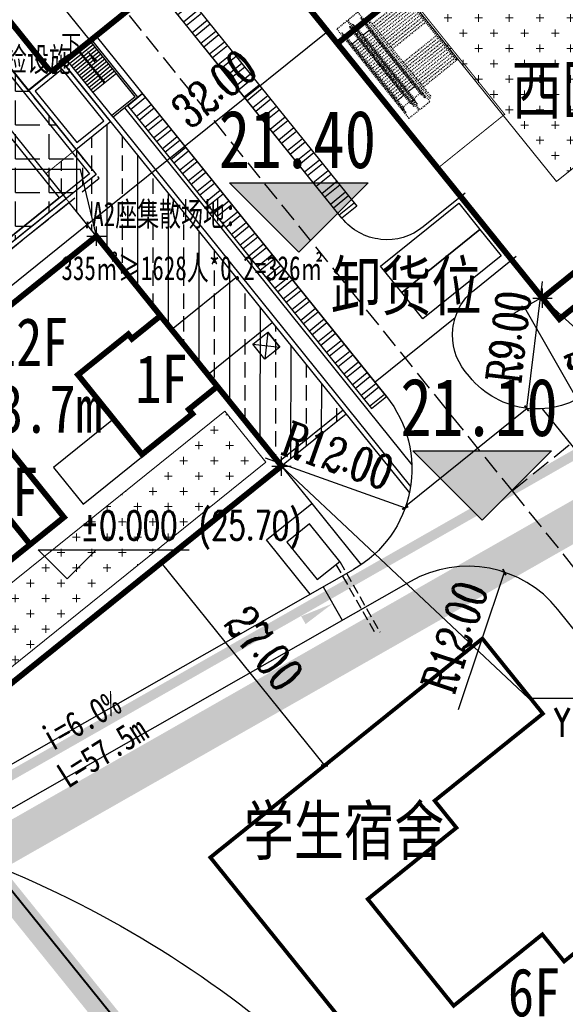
# Model space of a CAD drawing. Extents: x 38389316 to 38391210, y 2479116 to 2480544.
# Tile 12 of 68: x 38389910 to 38389966, y 2479601 to 2479703. Entities that reach past the tile are written whole.
import ezdxf

# ---------------------------------------------------------------- set-up
doc = ezdxf.new("R2010")
doc.units = 0
doc.header["$LTSCALE"] = 2
for name, pattern in [('0', [0]), ('CENTER2', [1.125, 0.75, -0.125, 0.125, -0.125]), ('DASH', [0.35, 0.25, -0.1]), ('X2', [10, 8, -2])]:
    doc.linetypes.add(name, pattern=pattern)
doc.layers.get('0').update_dxf_attribs({"linetype": 'CONTINUOUS', "lineweight": 9})
doc.layers.get('Defpoints').update_dxf_attribs({"linetype": 'CONTINUOUS', "lineweight": 9})
for name, color, linetype in [('DIM_COOR', 3, 'CONTINUOUS'), ('DIM_ELEV', 3, 'CONTINUOUS'), ('DIM_SYMB', 3, 'CONTINUOUS'), ('hongxian', 1, 'CONTINUOUS'), ('PUB_TEXT', 7, 'CONTINUOUS'), ('u-road', 4, 'CONTINUOUS'), ('U_室外车位', 3, 'CONTINUOUS'), ('围墙', 7, 'CENTER2'), ('建筑占地', 3, 'CONTINUOUS'), ('建筑轮廓', 2, 'CONTINUOUS'), ('文字', 7, 'CONTINUOUS'), ('校内道路中线', 1, 'CONTINUOUS'), ('远期建筑', 141, 'CONTINUOUS'), ('远期红线', 30, 'CONTINUOUS'), ('道路', 33, 'CONTINUOUS')]:
    doc.layers.add(name, color=color, linetype=linetype)
for name, color, linetype, lineweight in [('尺寸标注', 7, 'CONTINUOUS', 9), ('屋顶绿化线', 126, 'CONTINUOUS', 9), ('建筑控制线', 6, '0', 9)]:
    doc.layers.add(name, color=color, linetype=linetype, lineweight=lineweight)
doc.styles.add('-宋体', font='txt', dxfattribs={"width": 0.8})
doc.styles.add('_TCH_DIM', font='SIMPLEX', dxfattribs={"bigfont": 'GBCBIG'})
doc.styles.add('_TCH_LABEL_T3', font='COMPLEX', dxfattribs={"width": 0.705882, "bigfont": 'GBCBIG'})
doc.styles.add('中等线体', font='txt', dxfattribs={"width": 0.8})
doc.styles.add('宋体', font='txt', dxfattribs={"width": 0.8, "height": 8})
doc.dimstyles.new('_TCH_ARCH_M_M&&1', dxfattribs={"dimtxt": 1.275, "dimasz": 0.5, "dimexe": 1.25, "dimexo": 1.5, "dimgap": 0.6125, "dimtad": 1, "dimzin": 1, "dimdsep": 46, "dimtxsty": '_TCH_LABEL_T3', "dimblk": 'ARCHTICK', "dimcen": 0.09, "dimclrt": 7, "dimazin": 2, "dimtfac": 1, "dimtix": 1, "dimtmove": 2, "dimatfit": 3, "dimfxl": 1, "dimtolj": 1, "dimtzin": 0, "dimarcsym": 0})

# ---------------------------------------------------------------- blocks, each defined once
blk = doc.blocks.new('hyvahavb')
at = {"layer": 'DIM_ELEV'}
blk.add_hatch(color=10, dxfattribs=at).paths.add_polyline_path([(-173.18, -4360.83), (-182.18, -4351.83), (-164.18, -4351.83)])
at = {"layer": 'DIM_ELEV', "color": 10}
for p, q in [((-173.18, -4360.83), (-182.18, -4351.83)), ((-182.18, -4351.83), (-164.18, -4351.83)), ((-173.18, -4360.83), (-164.18, -4351.83))]:
    blk.add_line(p, q, dxfattribs=at)
blk = doc.blocks.new('_ArchTick')
at = {"color": 0, "linetype": 'ByBlock', "const_width": 0.4}
blk.add_lwpolyline([(-0.5, -0.5), (0.5, 0.5)], dxfattribs=at)
blk = doc.blocks.new('*D116')
at = {"layer": 'Defpoints', "color": 0}
for p in [(38389920.03, 2479677.97), (38389868.88, 2479643.59), (38389872.2, 2479639.46)]:
    blk.add_point(p, dxfattribs=at)
at = {"layer": '尺寸标注', "color": 0, "lineweight": -2}
for p, q in [((38389919.09, 2479679.13), (38389915.92, 2479683.07)), ((38389916.7, 2479682.1), (38389868.88, 2479643.59)), ((38389871.26, 2479640.63), (38389868.09, 2479644.57))]:
    blk.add_line(p, q, dxfattribs=at)
at = {"layer": '尺寸标注', "color": 0, "lineweight": -2, "xscale": 0.5, "yscale": 0.5, "zscale": 0.5}
for p, rotation in [((38389916.7, 2479682.1), 38.83647060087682), ((38389868.88, 2479643.59), 218.8364706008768)]:
    blk.add_blockref('_ArchTick', p, dxfattribs=dict(at, rotation=rotation))
at = {"layer": '尺寸标注', "color": 7, "insert": (38389890.44, 2479664.49), "char_height": 3.5, "attachment_point": 5, "rotation": 38.8365, "style": '_TCH_LABEL_T3'}
blk.add_mtext('\\A1;61.40', dxfattribs=at)
blk = doc.blocks.new('*D117')
at = {"layer": 'Defpoints', "color": 0}
for p in [(38389944.96, 2479698.03), (38389916.7, 2479682.1), (38389920.03, 2479677.97)]:
    blk.add_point(p, dxfattribs=at)
at = {"layer": '尺寸标注', "color": 0, "lineweight": -2}
for p, q in [((38389944.02, 2479699.2), (38389940.85, 2479703.14)), ((38389941.63, 2479702.17), (38389916.7, 2479682.1)), ((38389919.09, 2479679.14), (38389915.92, 2479683.07))]:
    blk.add_line(p, q, dxfattribs=at)
at = {"layer": '尺寸标注', "color": 0, "lineweight": -2, "xscale": 0.5, "yscale": 0.5, "zscale": 0.5}
for p, rotation in [((38389941.63, 2479702.17), 38.83647059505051), ((38389916.7, 2479682.1), 218.8364705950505)]:
    blk.add_blockref('_ArchTick', p, dxfattribs=dict(at, rotation=rotation))
at = {"layer": '尺寸标注', "color": 7, "insert": (38389929.86, 2479696.22), "char_height": 3.5, "attachment_point": 5, "rotation": 38.8365, "style": '_TCH_LABEL_T3'}
blk.add_mtext('\\A1;32.00', dxfattribs=at)
blk = doc.blocks.new('*D153')
at = {"layer": 'Defpoints', "color": 0}
for p in [(38389938.36, 2479656.79), (38389949.66, 2479652.76)]:
    blk.add_point(p, dxfattribs=at)
at = {"layer": '尺寸标注', "color": 0, "lineweight": -2}
blk.add_line((38389935.16, 2479657.94), (38389949.66, 2479652.76), dxfattribs=at)
at = {"layer": '尺寸标注', "color": 0, "lineweight": -2, "xscale": 0.5, "yscale": 0.5, "zscale": 0.5, "rotation": 340.3411901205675}
blk.add_blockref('_ArchTick', (38389949.66, 2479652.76), dxfattribs=at)
at = {"layer": '尺寸标注', "color": 7, "insert": (38389942.68, 2479658.17), "char_height": 3.5, "attachment_point": 5, "rotation": 340.3412, "style": '_TCH_LABEL_T3'}
blk.add_mtext('\\A1;R12.00', dxfattribs=at)
blk = doc.blocks.new('*D154')
at = {"layer": 'Defpoints', "color": 0}
for p in [(38389963.34, 2479672.01), (38389962.25, 2479663.08)]:
    blk.add_point(p, dxfattribs=at)
at = {"layer": '尺寸标注', "color": 0, "lineweight": -2}
blk.add_line((38389963.85, 2479676.22), (38389962.25, 2479663.08), dxfattribs=at)
at = {"layer": '尺寸标注', "color": 0, "lineweight": -2, "xscale": 0.5, "yscale": 0.5, "zscale": 0.5, "rotation": 263.0432286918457}
blk.add_blockref('_ArchTick', (38389962.25, 2479663.08), dxfattribs=at)
at = {"layer": '尺寸标注', "color": 7, "insert": (38389960.38, 2479670.48), "char_height": 3.5, "attachment_point": 5, "rotation": 83.0432, "style": '_TCH_LABEL_T3'}
blk.add_mtext('\\A1;R9.00', dxfattribs=at)
blk = doc.blocks.new('A$C40693934')
at = {"layer": '建筑轮廓', "const_width": 600, "flags": 128}
for points in [[(61400, 30600), (0, 30600), (0, 17000), (9900, 17000), (9900, 14600), (10100, 14600), (12700, 14600), (12700, 20600), (40500, 20600), (40500, 10000), (12700, 10000), (12700, 11300), (10100, 11300), (9900, 11300), (9900, 10000), (0, 10000), (0, 0), (61400, 0), (61400, 10600), (57600, 10600), (57600, 10000), (50900, 10000), (50900, 20600), (57600, 20600), (57600, 20000), (61400, 20000)], [(0, 30600), (0, 0), (61400, 0), (61400, 30600)], [(12700, 20600), (12700, 14600), (10100, 14600), (10100, 11300), (12700, 11300), (12700, 10000), (36000, 10000), (36000, 20600)]]:
    blk.add_lwpolyline(points, close=True, dxfattribs=at)
at = {"layer": '建筑轮廓', "flags": 128}
for points in [[(0, 20800), (0, 17000), (9900, 17000), (9900, 14600), (12700, 14600), (12700, 20800)], [(42900, 20800), (50900, 20800), (50900, 15900), (42900, 15900)]]:
    blk.add_lwpolyline(points, close=True, dxfattribs=at)
blk = doc.blocks.new('uauksahbayjn')
at = {"layer": '道路', "linetype": 'DASH'}
for p, q in [((1348, 11900), (0, 11900)), ((0, 11900), (0, 0)), ((115, 645), (115, 11256)), ((115, 11256), (175, 11256)), ((175, 11256), (175, 645)), ((1173, 11256), (1233, 11256)), ((1173, 645), (1173, 11256)), ((1233, 11256), (1233, 645)), ((1348, 11900), (1348, 10720)), ((2796, 11900), (1448, 11900)), ((1448, 11900), (1448, 10720)), ((1563, 645), (1563, 11256)), ((1563, 11256), (1623, 11256)), ((1623, 11256), (1623, 645)), ((2621, 11256), (2681, 11256)), ((2621, 645), (2621, 11256)), ((2681, 11256), (2681, 645)), ((2796, 0), (2796, 11900)), ((29, 10720), (115, 10806)), ((29, 1181), (29, 10720)), ((274, 10733), (175, 10806)), ((274, 1167), (274, 10733)), ((1074, 10600), (274, 10600)), ((1173, 10806), (1074, 10733)), ((1074, 10733), (1074, 1167)), ((1233, 10806), (1319, 10720)), ((1477, 10720), (1319, 10720)), ((1319, 10720), (1319, 1181)), ((1477, 10720), (1563, 10806)), ((1477, 1181), (1477, 10720)), ((1722, 10733), (1623, 10806)), ((1722, 1167), (1722, 10733)), ((2522, 10600), (1722, 10600)), ((2621, 10806), (2522, 10733)), ((2522, 10733), (2522, 1167)), ((2681, 10806), (2767, 10720)), ((2767, 10720), (2767, 1181)), ((3000, 10300), (3000, 300)), ((3000, 10300), (3200, 10300)), ((3200, 10300), (3200, 300)), ((274, 9700), (274, 2200)), ((1074, 9700), (274, 9700)), ((274, 9700), (1074, 9700)), ((1074, 9400), (274, 9400)), ((1074, 9700), (1074, 2200)), ((1722, 9700), (1722, 2200)), ((2522, 9700), (1722, 9700)), ((1722, 9700), (2522, 9700)), ((2522, 9400), (1722, 9400)), ((2522, 9700), (2522, 2200)), ((3200, 10000), (7700, 10000)), ((3200, 9700), (7600, 9700)), ((3200, 9400), (7600, 9400)), ((7600, 10000), (7600, 1600)), ((7700, 10000), (7700, 1600)), ((1074, 9100), (274, 9100)), ((1074, 8800), (274, 8800)), ((1074, 8500), (274, 8500)), ((1074, 8200), (274, 8200)), ((2522, 9100), (1722, 9100)), ((2522, 8800), (1722, 8800)), ((2522, 8500), (1722, 8500)), ((2522, 8200), (1722, 8200)), ((3200, 9100), (7600, 9100)), ((3200, 8800), (7600, 8800)), ((3200, 8500), (7600, 8500)), ((3200, 8200), (7600, 8200)), ((1074, 7900), (274, 7900)), ((1074, 7600), (274, 7600)), ((1074, 7300), (274, 7300)), ((2522, 7900), (1722, 7900)), ((2522, 7600), (1722, 7600)), ((2522, 7300), (1722, 7300)), ((3200, 7900), (7600, 7900)), ((3200, 7600), (7600, 7600)), ((3200, 7300), (7600, 7300)), ((1074, 7000), (274, 7000)), ((1074, 6700), (274, 6700)), ((1074, 6400), (274, 6400)), ((2522, 7000), (1722, 7000)), ((2522, 6700), (1722, 6700)), ((2522, 6400), (1722, 6400)), ((3200, 7000), (7600, 7000)), ((3200, 6700), (7600, 6700)), ((1074, 6100), (274, 6100)), ((1074, 5800), (274, 5800)), ((1074, 5500), (274, 5500)), ((1074, 5200), (274, 5200)), ((2522, 6100), (1722, 6100)), ((2522, 5800), (1722, 5800)), ((2522, 5500), (1722, 5500)), ((2522, 5200), (1722, 5200)), ((1074, 4900), (274, 4900)), ((1074, 4600), (274, 4600)), ((1074, 4300), (274, 4300)), ((2522, 4900), (1722, 4900)), ((2522, 4600), (1722, 4600)), ((2522, 4300), (1722, 4300)), ((3200, 4900), (7600, 4900)), ((3200, 4600), (7600, 4600)), ((3200, 4300), (7600, 4300)), ((1074, 4000), (274, 4000)), ((1074, 3700), (274, 3700)), ((1074, 3400), (274, 3400)), ((1074, 3100), (274, 3100)), ((2522, 4000), (1722, 4000)), ((2522, 3700), (1722, 3700)), ((2522, 3400), (1722, 3400)), ((2522, 3100), (1722, 3100)), ((3200, 4000), (7600, 4000)), ((3200, 3700), (7600, 3700)), ((3200, 3400), (7600, 3400)), ((3200, 3100), (7600, 3100)), ((1074, 2800), (274, 2800)), ((1074, 2500), (274, 2500)), ((1074, 2200), (274, 2200)), ((274, 2200), (1074, 2200)), ((2522, 2800), (1722, 2800)), ((2522, 2500), (1722, 2500)), ((2522, 2200), (1722, 2200)), ((1722, 2200), (2522, 2200)), ((3200, 2800), (7600, 2800)), ((3200, 2500), (7600, 2500)), ((3200, 2200), (7600, 2200)), ((115, 1095), (29, 1181)), ((175, 1095), (274, 1167)), ((1074, 1300), (274, 1300)), ((1074, 1167), (1173, 1095)), ((1319, 1181), (1233, 1095)), ((1477, 1181), (1319, 1181)), ((1348, 1181), (1348, 0)), ((1448, 1181), (1448, 0)), ((1563, 1095), (1477, 1181)), ((1623, 1095), (1722, 1167)), ((2522, 1300), (1722, 1300)), ((2522, 1167), (2621, 1095)), ((2767, 1181), (2681, 1095)), ((3000, 1600), (2796, 1600)), ((3200, 1900), (7600, 1900)), ((7700, 1600), (3200, 1600)), ((0, 0), (1348, 0)), ((175, 645), (115, 645)), ((1233, 645), (1173, 645)), ((1448, 0), (2796, 0)), ((1623, 645), (1563, 645)), ((2681, 645), (2621, 645)), ((3000, 300), (3200, 300))]:
    blk.add_line(p, q, dxfattribs=at)
blk = doc.blocks.new('*D251')
at = {"layer": 'Defpoints', "color": 0}
for p in [(38389928.49, 2479650.38), (38389945.43, 2479629.35), (38389941.29, 2479626.02)]:
    blk.add_point(p, dxfattribs=at)
at = {"layer": '尺寸标注', "color": 0, "lineweight": -2}
for p, q in [((38389927.33, 2479649.44), (38389923.39, 2479646.27)), ((38389924.36, 2479647.05), (38389941.29, 2479626.02)), ((38389944.26, 2479628.41), (38389940.32, 2479625.24))]:
    blk.add_line(p, q, dxfattribs=at)
at = {"layer": '尺寸标注', "color": 0, "lineweight": -2, "xscale": 0.5, "yscale": 0.5, "zscale": 0.5}
for p, rotation in [((38389924.36, 2479647.05), 128.8364803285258), ((38389941.29, 2479626.02), 308.8364803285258)]:
    blk.add_blockref('_ArchTick', p, dxfattribs=dict(at, rotation=rotation))
at = {"layer": '尺寸标注', "color": 7, "insert": (38389935.03, 2479638.18), "char_height": 3.5, "attachment_point": 5, "rotation": 308.8365, "style": '_TCH_LABEL_T3'}
blk.add_mtext('\\A1;27.00', dxfattribs=at)
blk = doc.blocks.new('*D252')
at = {"layer": 'Defpoints', "color": 0}
for p in [(38389959.94, 2479646.08), (38389956.15, 2479634.7)]:
    blk.add_point(p, dxfattribs=at)
at = {"layer": '尺寸标注', "color": 0, "lineweight": -2}
blk.add_line((38389955.2, 2479631.85), (38389959.94, 2479646.08), dxfattribs=at)
at = {"layer": '尺寸标注', "color": 0, "lineweight": -2, "xscale": 0.5, "yscale": 0.5, "zscale": 0.5, "rotation": 71.57392617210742}
blk.add_blockref('_ArchTick', (38389959.94, 2479646.08), dxfattribs=at)
at = {"layer": '尺寸标注', "color": 7, "insert": (38389954.8, 2479639.36), "char_height": 3.5, "attachment_point": 5, "rotation": 71.5739, "style": '_TCH_LABEL_T3'}
blk.add_mtext('\\A1;R12.00', dxfattribs=at)
blk = doc.blocks.new('*D254')
at = {"layer": 'Defpoints', "color": 0}
for p in [(38389966.42, 2479676.05), (38389977.23, 2479657.07), (38389972.84, 2479654.57)]:
    blk.add_point(p, dxfattribs=at)
at = {"layer": '尺寸标注', "color": 0, "lineweight": -2}
for p, q in [((38389965.11, 2479675.31), (38389960.94, 2479672.93)), ((38389962.03, 2479673.55), (38389972.84, 2479654.57)), ((38389975.93, 2479656.33), (38389971.75, 2479653.95))]:
    blk.add_line(p, q, dxfattribs=at)
at = {"layer": '尺寸标注', "color": 0, "lineweight": -2, "xscale": 0.5, "yscale": 0.5, "zscale": 0.5}
for p, rotation in [((38389962.03, 2479673.55), 119.6658287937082), ((38389972.84, 2479654.57), 299.6658287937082)]:
    blk.add_blockref('_ArchTick', p, dxfattribs=dict(at, rotation=rotation))
at = {"layer": '尺寸标注', "color": 7, "insert": (38389969.82, 2479665.42), "char_height": 3.5, "attachment_point": 5, "rotation": 299.6658, "style": '_TCH_LABEL_T3'}
blk.add_mtext('\\A1;21.85', dxfattribs=at)
blk = doc.blocks.new('A$C6A001BA8')
at = {"layer": '建筑轮廓', "const_width": 600, "flags": 128}
for points in [[(9097, 68900), (63497, 68899), (63497, 68899), (63497, 10099), (63497, 10099), (63497, 10099), (17697, 10100), (17696, 0), (8696, 0), (8696, 4000), (5896, 4000), (5897, 7300), (-3, 7300), (-3, 71500), (9097, 71500), (9097, 68900)], [(59400, 44000), (0, 44000), (0, 10100), (59400, 10100)]]:
    blk.add_lwpolyline(points, close=True, dxfattribs=at)
blk.add_lwpolyline([(9097, 68900), (-3, 68900)], dxfattribs=at)
at = {"layer": '建筑轮廓', "linetype": 'DASH', "ltscale": 2, "const_width": 100, "flags": 128}
blk.add_lwpolyline([(0, 60800), (55800, 60800), (55800, 44000), (59400, 44000), (59400, 10100), (0, 10100)], close=True, dxfattribs=at)
blk.add_lwpolyline([(8900, 60800), (8900, 27400), (0, 27400)], dxfattribs=at)
blk = doc.blocks.new('A$C2E447AAB')
at = {"layer": '屋顶绿化线'}
h = blk.add_hatch(dxfattribs=at)
h.set_pattern_fill('CROSS', color=256, scale=1000, angle=-38.83663, style=0)
h.set_pattern_definition([(321.1633732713, (-31458211856.3, 22142864598), (2232.08711157, 241.0386408), [793.75, -2381.25]), (51.1633732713, (-31458211796.1, 22142864040), (-241.0386408, 2232.08711157), [793.75, -2381.25])])
h.paths.add_polyline_path([(19300, 21180), (0, 21180), (0, 27960), (19300, 27960)])
edge = h.paths.add_edge_path()
edge.add_line((59000, 0), (0, 0))
edge.add_line((0, 0), (0, 6780))
edge.add_line((0, 6780), (59000, 6780))
edge.add_line((59000, 6780), (59000, 0))
for points in [[(19300, 21180), (0, 21180), (0, 27960), (19300, 27960)], [(59000, 0), (0, 0), (0, 6780), (59000, 6780)]]:
    blk.add_lwpolyline(points, close=True, dxfattribs=at)

msp = doc.modelspace()

# ---------------------------------------------------------------- hatches: boundary and pattern name
at = {"layer": '屋顶绿化线'}
h = msp.add_hatch(dxfattribs=at)
h.set_pattern_fill('CROSS', color=256, style=0)
h.set_pattern_definition([(0, (0, 0), (1.5875, 1.5875), [0.79375, -2.38125]), (90, (0.3969, -0.3969), (-1.5875, 1.5875), [0.79375, -2.38125])])
h.paths.add_polyline_path([(38389951.228, 2479704.117), (38389984.334, 2479730.768), (38389998.443, 2479713.241), (38389965.338, 2479686.59)])
at = {"layer": '道路', "ltscale": 1.5}
h = msp.add_hatch(dxfattribs=at)
h.set_pattern_fill('ANSI33', color=256, angle=45, style=0)
h.set_pattern_definition([(90, (0, 0), (-3.175, 7e-16), []), (90, (1.5875, 1.5875), (-3.175, 7e-16), [1.5875, -0.79375])])
h.paths.add_polyline_path([(38389879.317, 2479742.251), (38389872.617, 2479736.856), (38389897.163, 2479706.37), (38389903.862, 2479711.763)])
h.paths.add_polyline_path([(38389919.113, 2479692.82), (38389912.412, 2479687.426), (38389936.834, 2479657.095), (38389943.533, 2479662.488)])
at = {"layer": '道路'}
h = msp.add_hatch(dxfattribs=at)
h.set_pattern_fill('ANGLE', color=256, style=0)
h.set_pattern_definition([(0, (0, 0), (0, 3.4925), [2.54, -0.9525]), (90, (0, 0), (-3.4925, 2e-16), [2.54, -0.9525])])
h.paths.add_polyline_path([(38389906.68, 2479691.36), (38389860.799, 2479654.423), (38389853.901, 2479662.991), (38389899.782, 2479699.928)])
h.paths.add_polyline_path([(38389870.439, 2479633.682), (38389862.788, 2479643.185), (38389865.905, 2479645.695), (38389865.905, 2479645.695), (38389917.626, 2479687.334), (38389898.185, 2479711.48), (38389843.355, 2479667.338), (38389821.03, 2479695.068), (38389813.233, 2479688.791), (38389856.378, 2479635.2), (38389807.773, 2479596.07), (38389807.773, 2479596.069), (38389817.18, 2479584.386), (38389828.864, 2479593.792), (38389825.728, 2479597.686), (38389862.649, 2479627.411), (38389877.323, 2479609.184), (38389885.113, 2479615.455)])
h = msp.add_hatch(dxfattribs=at)
h.set_pattern_fill('ANSI32', color=256, scale=0.3, angle=354, style=0)
h.set_pattern_definition([(39, (38390257.7144, 2480346.2777), (-0.8991416, 1.1103472), []), (39, (38390258.3842, 2480346.2073), (-0.8991416, 1.1103472), [])])
h.paths.add_polyline_path([(38389943.096, 2479682.804), (38389923.843, 2479706.718), (38389925.401, 2479707.973), (38389944.657, 2479684.054)])
h = msp.add_hatch(dxfattribs=at)
h.set_pattern_fill('ANSI32', color=256, scale=0.3, angle=354, style=0)
h.set_pattern_definition([(39, (38390256.0842, 2480348.3027), (-0.8991416, 1.1103472), []), (39, (38390256.754, 2480348.2323), (-0.8991416, 1.1103472), [])])
h.paths.add_polyline_path([(38389922.416, 2479695.735), (38389920.858, 2479694.48), (38389946.151, 2479663.063), (38389947.709, 2479664.318)])

# ---------------------------------------------------------------- linework, layer by layer
at = {"layer": 'DIM_COOR', "color": 3}
for p, q in [((38389916.004, 2479687.843), (38389886.744, 2479687.843)), ((38389917.643, 2479680.929), (38389916.004, 2479687.843)), ((38389917.643, 2479679.929), (38389917.643, 2479681.929)), ((38389916.643, 2479680.929), (38389918.643, 2479680.929)), ((38389963.892, 2479673.513), (38389963.892, 2479675.513)), ((38389962.892, 2479674.513), (38389964.892, 2479674.513)), ((38389963.892, 2479674.513), (38389989.161, 2479651.374)), ((38389936.832, 2479656.093), (38389936.832, 2479658.093)), ((38389935.832, 2479657.093), (38389937.832, 2479657.093)), ((38389936.832, 2479657.093), (38389962.432, 2479633.021)), ((38389962.432, 2479633.021), (38389992.132, 2479633.021))]:
    msp.add_line(p, q, dxfattribs=at)
at = {"layer": 'DIM_ELEV', "color": 3}
for p, q in [((38389914.625, 2479645.402), (38389911.625, 2479648.402)), ((38389911.625, 2479648.402), (38389927.275, 2479648.402)), ((38389914.625, 2479645.402), (38389917.625, 2479648.402))]:
    msp.add_line(p, q, dxfattribs=at)
at = {"layer": 'DIM_SYMB', "color": 3}
for points in [[(38389915.42, 2479699.321, 0, 0, 0), (38389918.709, 2479695.233, 0, 0, 0), (38389919.892, 2479696.192, 0, 0, 0), (38389916.629, 2479700.242, 0, 0.4, 0), (38389917.57, 2479699.074, 0, 0, 0)], [(38389892.187, 2479614.376, 0, 0, 0), (38389942.148, 2479642.837, 0, 0.933, 0), (38389939.107, 2479641.105, 0, 0, 0)]]:
    msp.add_lwpolyline(points, format="xyseb", dxfattribs=at)
at = {"layer": 'hongxian', "linetype": 'CENTER2', "ltscale": 10, "const_width": 4, "flags": 128}
msp.add_lwpolyline([(38389895.821, 2480028.193), (38389931.464, 2480063.836), (38389967.107, 2480099.478), (38390034.514, 2480012.704), (38390085.513, 2479951.337), (38390109.125, 2479922.008), (38390099.174, 2479835.353), (38390090.018, 2479755.614), (38390089.574, 2479753.321), (38390087.685, 2479746.141), (38390087.168, 2479744.568), (38390086.821, 2479743.508), (38390085.995, 2479741.198), (38390084.384, 2479737.279), (38390082.352, 2479732.869), (38390079.285, 2479727.323), (38390075.397, 2479721.295), (38390071.094, 2479715.722), (38390066.159, 2479710.286), (38390059.432, 2479704.206), (38390057.516, 2479702.804), (38390006.515, 2479673.75), (38389771.971, 2479540.139), (38389769.573, 2479540.772), (38389767.541, 2479540.37), (38389758.715, 2479556.815), (38389776.68, 2479567.049), (38389761.772, 2479593.219), (38389796.421, 2479704.964), (38389796.94, 2479706.639), (38389842.037, 2479730.453), (38389853.283, 2479766.864), (38389829.5, 2479811.903), (38389838.213, 2479840.143), (38389838.15, 2479841.287), (38389843.69, 2479859.24), (38389845.083, 2479858.07), (38389849.696, 2479873.099), (38389860.511, 2479908.069), (38389859.262, 2479908.421), (38389858.906, 2479908.553), (38389859.977, 2479912.025), (38389862.629, 2479920.62)], close=True, dxfattribs=at)
at = {"layer": 'u-road', "flags": 128}
for points in [[(38389865.564, 2479735.415), (38389826.617, 2479704.059, 0.4142142), (38389824.795, 2479687.187), (38389878.494, 2479620.487, 0.3680865), (38389893.781, 2479617.586), (38389944.302, 2479646.366)], [(38389983.544, 2479678.01), (38390017.517, 2479705.361, -0.8514449), (38390017.81, 2479705.096, -0.0802374), (38390015.25, 2479702.252), (38389968.982, 2479665.003, -0.4142137), (38389956.328, 2479666.369), (38389955.889, 2479666.914, -0.4142142), (38389956.8, 2479675.35), (38389961.161, 2479678.862)], [(38389955.894, 2479685.405), (38389951.532, 2479681.893, -0.4142137), (38389943.096, 2479682.804), (38389930.428, 2479698.539)], [(38389924.197, 2479693.522), (38389947.709, 2479664.318, -0.4618952), (38389944.301, 2479646.365), (38389944.301, 2479646.365)], [(38390057.213, 2479528.299), (38389965.495, 2479642.225, 0.3680879), (38389950.208, 2479645.127), (38389882.542, 2479606.58, -0.0675893), (38389866.565, 2479600.145, 0.0668719), (38389847.78, 2479592.612, -0.0668719)]]:
    msp.add_lwpolyline(points, format="xyb", dxfattribs=at)
for points in [[(38389930.428, 2479698.539), (38389923.718, 2479706.874)], [(38389917.487, 2479701.857), (38389924.197, 2479693.522)], [(38389954.831, 2479672.453), (38389946.536, 2479665.775)], [(38389962.314, 2479663.071), (38389949.725, 2479652.937)], [(38389963.875, 2479663.029), (38389970.722, 2479654.524)], [(38389941.158, 2479644.575), (38389943.138, 2479641.099)]]:
    msp.add_lwpolyline(points, dxfattribs=at)
at = {"layer": 'U_室外车位'}
for points in [[(38389955.211, 2479684.34), (38389957.406, 2479681.614), (38389949.305, 2479675.092), (38389947.11, 2479677.819)], [(38389957.406, 2479681.614), (38389959.601, 2479678.888), (38389951.5, 2479672.366), (38389949.305, 2479675.092)]]:
    msp.add_lwpolyline(points, close=True, dxfattribs=at)
at = {"layer": '围墙', "linetype": 'DASH', "ltscale": 6, "const_width": 0.2, "flags": 128}
msp.add_lwpolyline([(38389787.287, 2479549.44), (38389905.694, 2479617), (38390013.433, 2479483.174)], dxfattribs=at)
at = {"layer": '屋顶绿化线'}
msp.add_lwpolyline([(38389951.228, 2479704.117), (38389984.334, 2479730.768), (38389998.443, 2479713.241), (38389965.338, 2479686.59)], close=True, dxfattribs=at)
at = {"layer": '建筑占地', "color": 6, "flags": 128}
msp.add_lwpolyline([(38389970.241, 2479676.03), (38389965.645, 2479672.33), (38389932.409, 2479713.614), (38389910.601, 2479696.059), (38389905.211, 2479702.758), (38389927.016, 2479720.313), (38389925.386, 2479722.338), (38389932.474, 2479728.045), (38389934.105, 2479726.02), (38389934.105, 2479726.02), (38389976.479, 2479760.133)], dxfattribs=at)
for points in [[(38389869.817, 2479642.427), (38389917.645, 2479680.93), (38389936.833, 2479657.094), (38389889.006, 2479618.591)], [(38389888.872, 2479639.021), (38389892.644, 2479634.354), (38389910.764, 2479649.001), (38389904.101, 2479657.245), (38389885.979, 2479642.599), (38389886.797, 2479641.588), (38389884.774, 2479639.954), (38389886.85, 2479637.386)]]:
    msp.add_lwpolyline(points, close=True, dxfattribs=at)
at = {"layer": '建筑控制线', "linetype": 'X2', "const_width": 1, "flags": 128}
msp.add_lwpolyline([(38390101.436, 2479907.64), (38390093.2, 2479835.926), (38390093.199, 2479835.913), (38390084.084, 2479756.528), (38390083.721, 2479754.656), (38390081.928, 2479747.841), (38390081.531, 2479746.63), (38390081.526, 2479746.618), (38390081.144, 2479745.452), (38390080.392, 2479743.35), (38390078.882, 2479739.676), (38390076.995, 2479735.58), (38390074.133, 2479730.404), (38390070.493, 2479724.761), (38390066.491, 2479719.578), (38390061.916, 2479714.539), (38390055.639, 2479708.865), (38390054.249, 2479707.848), (38390027.126, 2479692.397), (38390027.105, 2479692.384), (38389771.132, 2479546.566), (38389771.008, 2479546.599), (38389766.768, 2479554.497), (38389784.863, 2479564.805), (38389768.274, 2479593.928), (38389801.936, 2479702.492), (38389847.036, 2479726.308), (38389859.749, 2479767.468), (38389835.966, 2479812.508), (38389844.445, 2479839.99)], dxfattribs=at)
at = {"layer": '建筑轮廓', "flags": 128}
for points, const_width in [([(38389932.411, 2479713.616), (38389912.938, 2479697.939)], 0.6), ([(38389905.211, 2479702.758), (38389910.601, 2479696.059), (38389912.938, 2479697.939), (38389907.548, 2479704.639), (38389905.211, 2479702.758)], 0.2), ([(38389912.815, 2479698.096), (38389907.548, 2479704.639)], 0.6)]:
    msp.add_lwpolyline(points, dxfattribs=dict(at, const_width=const_width))
msp.add_lwpolyline([(38389933.859, 2479669.72), (38389935.416, 2479670.974), (38389936.671, 2479669.416), (38389935.113, 2479668.162), (38389933.859, 2479669.72), (38389936.671, 2479669.416), (38389935.416, 2479670.974), (38389935.113, 2479668.162)], dxfattribs=at)
at = {"layer": '校内道路中线', "color": 10, "linetype": 'DASH', "ltscale": 4, "flags": 128}
for points in [[(38389960.737, 2479654.513), (38390099.7, 2479766.389)], [(38389903.483, 2479725.63), (38389960.737, 2479654.513)]]:
    msp.add_lwpolyline(points, dxfattribs=at)
msp.add_lwpolyline([(38389960.737, 2479654.513), (38390046.482, 2479548.007, 0.4434648), (38390070.159, 2479546.628), (38390175.093, 2479649.742, 0.385555), (38390176.342, 2479671.188), (38390118.073, 2479743.565)], format="xyb", dxfattribs=at)
at = {"layer": '远期建筑', "ltscale": 5, "const_width": 0.4, "flags": 128}
msp.add_lwpolyline([(38389957.661, 2479639.199), (38389963.932, 2479631.41), (38389952.715, 2479622.379), (38389954.972, 2479619.575), (38389945.781, 2479612.176), (38389954.686, 2479601.115), (38389963.877, 2479608.514), (38389966.135, 2479605.71), (38389977.352, 2479614.74), (38389983.623, 2479606.951), (38389955.425, 2479584.25), (38389929.463, 2479616.498)], close=True, dxfattribs=at)
at = {"layer": '远期红线', "color": 222, "linetype": 'CENTER2', "ltscale": 10, "const_width": 2.5, "flags": 128}
msp.add_lwpolyline([(38390264.901, 2479729.581), (38390109.646, 2479922.427), (38390109.23, 2479922.925), (38390099.174, 2479835.353), (38390090.018, 2479755.614), (38390089.574, 2479753.321), (38390087.685, 2479746.141), (38390087.168, 2479744.568), (38390086.338, 2479742.032), (38390084.384, 2479737.279), (38390082.352, 2479732.869), (38390079.285, 2479727.323), (38390075.397, 2479721.295), (38390071.094, 2479715.722), (38390066.159, 2479710.286), (38390059.432, 2479704.206), (38390057.516, 2479702.804), (38390006.515, 2479673.75), (38389912.681, 2479620.301), (38389905.628, 2479616.284), (38389980.759, 2479522.963), (38390013.389, 2479482.431), (38390025.589, 2479495.179)], close=True, dxfattribs=at)
at = {"layer": '道路', "flags": 128}
for points in [[(38389807.773, 2479596.07), (38389856.378, 2479635.2), (38389813.233, 2479688.791), (38389821.03, 2479695.068), (38389843.355, 2479667.338), (38389898.185, 2479711.48), (38389917.626, 2479687.334), (38389862.788, 2479643.185), (38389870.439, 2479633.682), (38389870.439, 2479633.682), (38389885.113, 2479615.455), (38389877.323, 2479609.184), (38389862.649, 2479627.411), (38389825.728, 2479597.686), (38389828.864, 2479593.792), (38389817.18, 2479584.386), (38389807.773, 2479596.069)], [(38389911.596, 2479707.898), (38389916.863, 2479701.355)], [(38389943.096, 2479682.804), (38389923.843, 2479706.718), (38389925.401, 2479707.973), (38389944.657, 2479684.054), (38389943.096, 2479682.804)], [(38389917.27, 2479701.169), (38389915.946, 2479700.103)], [(38389917.315, 2479700.794), (38389916.146, 2479699.854)], [(38389921.667, 2479695.388), (38389916.863, 2479701.355)], [(38389921.948, 2479695.358), (38389917.019, 2479701.481)], [(38389915.868, 2479700.04), (38389914.31, 2479698.786)], [(38389916.068, 2479699.791), (38389914.9, 2479698.85)], [(38389918.477, 2479696.8), (38389915.617, 2479700.352)], [(38389918.554, 2479696.862), (38389915.695, 2479700.415)], [(38389917.515, 2479700.545), (38389916.347, 2479699.604)], [(38389917.716, 2479700.296), (38389916.548, 2479699.355)], [(38389917.917, 2479700.046), (38389916.748, 2479699.106)], [(38389918.117, 2479699.797), (38389916.949, 2479698.857)], [(38389914.31, 2479698.786), (38389950.105, 2479654.324)], [(38389919.378, 2479693.289), (38389914.699, 2479699.1)], [(38389916.269, 2479699.542), (38389915.101, 2479698.601)], [(38389916.47, 2479699.292), (38389915.301, 2479698.352)], [(38389916.67, 2479699.043), (38389915.502, 2479698.102)], [(38389916.871, 2479698.794), (38389915.703, 2479697.853)], [(38389918.318, 2479699.548), (38389917.15, 2479698.607)], [(38389918.519, 2479699.299), (38389917.35, 2479698.358)], [(38389918.719, 2479699.049), (38389917.551, 2479698.109)], [(38389918.92, 2479698.8), (38389917.752, 2479697.86)], [(38389917.072, 2479698.545), (38389915.903, 2479697.604)], [(38389917.272, 2479698.295), (38389916.104, 2479697.355)], [(38389917.473, 2479698.046), (38389916.305, 2479697.105)], [(38389917.674, 2479697.797), (38389916.505, 2479696.856)], [(38389919.723, 2479697.803), (38389917.308, 2479695.859)], [(38389919.121, 2479698.551), (38389917.952, 2479697.61)], [(38389919.321, 2479698.302), (38389918.153, 2479697.361)], [(38389919.522, 2479698.052), (38389918.354, 2479697.112)], [(38389917.875, 2479697.548), (38389916.706, 2479696.607)], [(38389918.075, 2479697.298), (38389916.907, 2479696.358)], [(38389918.276, 2479697.049), (38389917.107, 2479696.108)], [(38389922.416, 2479695.735), (38389920.858, 2479694.48), (38389946.151, 2479663.063), (38389947.709, 2479664.318), (38389922.416, 2479695.735)], [(38389921.667, 2479695.388), (38389919.252, 2479693.444)], [(38389921.948, 2479695.358), (38389919.378, 2479693.289)], [(38389920.546, 2479694.229), (38389950.355, 2479657.203)], [(38389908.236, 2479692.613), (38389914.507, 2479684.823), (38389866.681, 2479646.319), (38389860.41, 2479654.109), (38389908.236, 2479692.613)], [(38389919.378, 2479693.289), (38389950.223, 2479654.975)], [(38389925.421, 2479671.271), (38389932.119, 2479676.664)], [(38389929.183, 2479666.598), (38389935.882, 2479671.991)], [(38389943.219, 2479662.877), (38389936.52, 2479657.484)], [(38389943.533, 2479662.488), (38389936.834, 2479657.095)], [(38389936.834, 2479657.095), (38389939.97, 2479653.2)], [(38389939.823, 2479643.814), (38389935.296, 2479649.437), (38389939.97, 2479653.2), (38389945.081, 2479646.85)]]:
    msp.add_lwpolyline(points, dxfattribs=at)
at = {"layer": '道路', "color": 3, "linetype": 'DASH', "ltscale": 5, "flags": 128}
msp.add_lwpolyline([(38389869.074, 2479632.188, -0.414425), (38389870.891, 2479649.067), (38389917.939, 2479686.944), (38389897.871, 2479711.869), (38389850.814, 2479673.984, -0.4039962), (38389834.21, 2479675.484, -8.5445773)], format="xyb", dxfattribs=at)
at = {"layer": '道路', "flags": 128}
for points in [[(38389808.476, 2479595.994), (38389857.081, 2479635.124), (38389813.936, 2479688.715), (38389820.954, 2479694.365), (38389843.279, 2479666.635), (38389898.109, 2479710.777), (38389916.923, 2479687.41), (38389862.085, 2479643.261), (38389869.736, 2479633.758), (38389869.736, 2479633.758), (38389884.41, 2479615.531), (38389877.399, 2479609.887), (38389862.725, 2479628.114), (38389825.025, 2479597.762), (38389828.161, 2479593.868), (38389817.255, 2479585.089)], [(38389910.6, 2479696.058), (38389915.53, 2479689.936), (38389919.113, 2479692.82), (38389914.183, 2479698.943)], [(38389911.303, 2479695.982), (38389915.606, 2479690.639), (38389918.41, 2479692.896), (38389914.107, 2479698.24)], [(38389908.161, 2479691.91), (38389913.804, 2479684.899), (38389866.757, 2479647.023), (38389861.113, 2479654.033)], [(38389937.405, 2479649.209), (38389940.54, 2479645.315), (38389942.877, 2479647.196), (38389939.742, 2479651.091)]]:
    msp.add_lwpolyline(points, close=True, dxfattribs=at)
at = {"layer": '道路', "linetype": 'DASH', "ltscale": 1.5, "const_width": 0.1, "flags": 128}
msp.add_lwpolyline([(38389919.113, 2479692.82), (38389912.412, 2479687.426), (38389936.834, 2479657.095), (38389943.533, 2479662.488)], close=True, dxfattribs=at)
at = {"layer": '道路', "flags": 128}
for points in [[(38389917.503, 2479681.103), (38389914.821, 2479684.434), (38389870.891, 2479649.067, 0.414425), (38389869.074, 2479632.188, -0.414425)], [(38389905.632, 2479616.28, -0.1775427), (38389963.555, 2479565.19, 0.1501524), (38389999.736, 2479529.672, 0.0843329)]]:
    msp.add_lwpolyline(points, format="xyb", dxfattribs=at)
at = {"layer": '道路', "linetype": 'DASH', "ltscale": 2, "flags": 128}
for points in [[(38389942.483, 2479646.878), (38389946.614, 2479639.626)], [(38389942.877, 2479647.196), (38389947.049, 2479639.874)]]:
    msp.add_lwpolyline(points, dxfattribs=at)

# ---------------------------------------------------------------- block references
at = {"layer": 'DIM_ELEV', "color": 10, "xscale": 0.7999999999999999, "yscale": 0.7999999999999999, "zscale": 0.7999999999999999, "rotation": 6.626585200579e-06}
for p in [(38390077.177, 2483167.942), (38390096.181, 2483140.147)]:
    msp.add_blockref('hyvahavb', p, dxfattribs=at)
at = {"layer": '屋顶绿化线', "xscale": 0.001, "yscale": 0.001, "zscale": 0.001, "rotation": 38.83662672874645}
msp.add_blockref('A$C2E447AAB', (38389889.27, 2479620.497), dxfattribs=at)
at = {"layer": '建筑轮廓', "yscale": 0.001, "zscale": 0.001}
for name, p, xscale, rotation in [('A$C6A001BA8', (38389970.226, 2479666.646), 0.001, 38.83646424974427), ('A$C40693934', (38389869.818, 2479642.426), -0.001, 218.836627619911)]:
    msp.add_blockref(name, p, dxfattribs=dict(at, xscale=xscale, rotation=rotation))
at = {"layer": '道路', "xscale": 0.0009999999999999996, "yscale": 0.0009999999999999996, "zscale": 0.0009999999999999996, "rotation": 38.83646319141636}
msp.add_blockref('uauksahbayjn', (38389950.044, 2479693.149), dxfattribs=at)

# ---------------------------------------------------------------- texts
at = {"layer": 'DIM_ELEV', "color": 10, "style": '-宋体', "width": 0.8}
for s, p in [('21.40', (38389930.321, 2479687.992)), ('21.10', (38389949.157, 2479660.204))]:
    msp.add_text(s, height=6, rotation=0.00001, dxfattribs=at).set_placement(p)
at = {"layer": 'DIM_SYMB', "color": 0, "style": '宋体', "width": 0.8}
msp.add_text('L=57.5m', height=2.6582, rotation=32.33291, dxfattribs=at).set_placement((38389914.678, 2479623.587))
at = {"layer": 'PUB_TEXT', "color": 7, "style": '宋体', "width": 0.8}
for s, height, rotation, p in [('下', 1.899, 0.00001, (38389913.988, 2479699.906)), ('i=6.0%', 2.6582, 29.66868, (38389912.875, 2479627.37))]:
    msp.add_text(s, height=height, rotation=rotation, dxfattribs=at).set_placement(p)
at = {"layer": 'PUB_TEXT', "color": 7, "style": '_TCH_DIM', "width": 0.705882}
for s, p in [('%%P0.000', (38389915.975, 2479649.452)), ('Y=38389936.832', (38389965.132, 2479628.996))]:
    msp.add_text(s, height=2.975, dxfattribs=at).set_placement(p)
at = {"layer": 'PUB_TEXT', "color": 3, "linetype": 'ByBlock', "style": '_TCH_DIM', "width": 0.705882}
msp.add_text('(25.70)', height=2.975, dxfattribs=at).set_placement((38389928.275, 2479649.452))
at = {"layer": '文字', "style": '中等线体'}
for s, height, width, p in [('值班室及安检设施', 2.5, 0.7, (38389896.8, 2479698.019)), ('西区食堂', 5, 0.8, (38389960.705, 2479693.625)), ('A2座集散场地：', 2.5, 0.7, (38389917.218, 2479681.973)), ('335㎡≥1628人*0.2=326㎡', 2.5, 0.7, (38389914.025, 2479676.377)), ('卸货位', 5, 0.8, (38389941.975, 2479673.259)), ('12F', 5, 0.8, (38389906.596, 2479667.46)), ('1F', 5, 0.8, (38389921.664, 2479663.633)), ('H=43.7m', 5, 0.8, (38389899.178, 2479660.539)), ('6F', 5, 0.8, (38389906.196, 2479651.921)), ('学生宿舍', 5, 0.8, (38389932.922, 2479616.776)), ('6F', 5, 0.8, (38389960.311, 2479600.012))]:
    msp.add_text(s, height=height, dxfattribs=dict(at, width=width)).set_placement(p)

# ---------------------------------------------------------------- dimensions: what is measured, and where the dimension line sits
at = {"layer": '尺寸标注', "color": 3}
for base, p1, p2, angle, picture, middle in [((38389916.704, 2479682.099), (38389944.956, 2479698.034), (38389920.03, 2479677.967), 218.83647, '*D117', (38389929.857, 2479696.219)), ((38389868.875, 2479643.594), (38389920.029, 2479677.966), (38389872.202, 2479639.462), 218.83647, '*D116', (38389890.441, 2479664.486)), ((38389941.293, 2479626.022), (38389928.494, 2479650.38), (38389945.425, 2479629.349), 308.83648, '*D251', (38389935.033, 2479638.184))]:
    dim = msp.add_linear_dim(base=base, p1=p1, p2=p2, angle=angle, dimstyle='_TCH_ARCH_M_M&&1', override={"dimtxt": 3.5, "dimgap": 1}, dxfattribs=at)
    dim.commit()
    dim.dimension.update_dxf_attribs({"geometry": picture, "text_midpoint": middle, "dimtype": 129})
for center, mpoint, picture, middle in [((38389963.338, 2479672.013), (38389962.248, 2479663.079), '*D154', (38389963.11, 2479670.145)), ((38389938.362, 2479656.792), (38389949.662, 2479652.755), '*D153', (38389941.752, 2479655.581)), ((38389956.148, 2479634.7), (38389959.941, 2479646.085), '*D252', (38389957.412, 2479638.495))]:
    dim = msp.add_radius_dim(center=center, mpoint=mpoint, dimstyle='_TCH_ARCH_M_M&&1', override={"dimtxt": 3.5, "dimexe": 3, "dimexo": 3, "dimgap": 1, "dimtmove": 0}, dxfattribs=at)
    dim.commit()
    dim.dimension.update_dxf_attribs({"geometry": picture, "text_midpoint": middle, "dimtype": 132})
dim = msp.add_aligned_dim(p1=(38389966.417, 2479676.054), p2=(38389977.231, 2479657.069), distance=-5.054, dimstyle='_TCH_ARCH_M_M&&1', override={"dimtxt": 3.5, "dimgap": 1}, dxfattribs=at)
dim.commit()
dim.dimension.update_dxf_attribs({"geometry": '*D254', "text_midpoint": (38389969.822, 2479665.422)})

doc.saveas('drawing.dxf')
